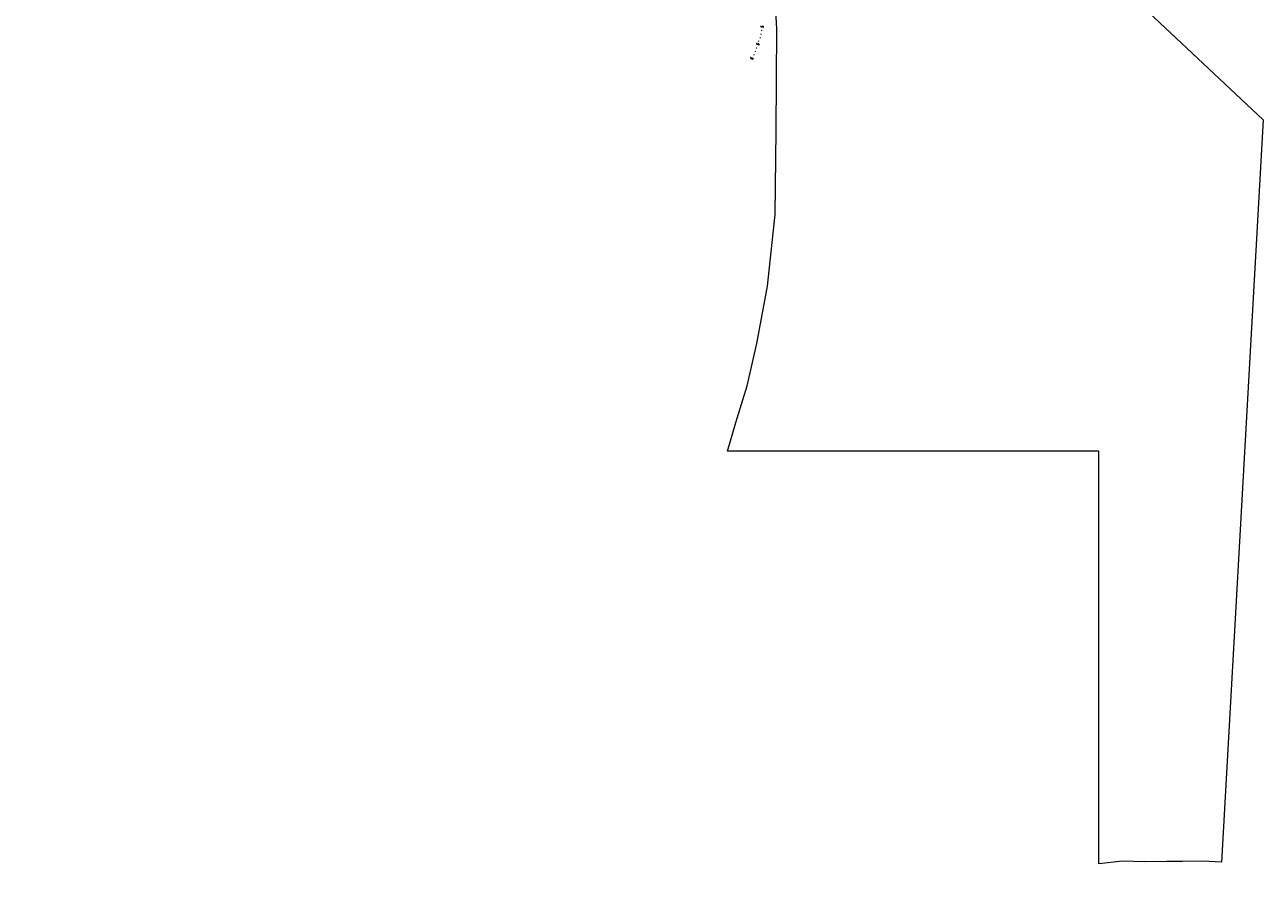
# Model space of a CAD drawing. Header units: millimetres. Extents: x 0 to 796729, y 0 to 9016813.
# Tile 1 of 17: x 764267 to 771033, y 8984802 to 8989559. Entities that reach past the tile are written whole.
import ezdxf

# ---------------------------------------------------------------- set-up
doc = ezdxf.new("R2010")
doc.units = ezdxf.units.MM
for name, color, linetype in [('COORD', 7, 'Continuous'), ('Estacas', 7, 'Continuous'), ('Predios del Estado', 5, 'Continuous'), ('Progresiva', 7, 'Continuous')]:
    doc.layers.add(name, color=color, linetype=linetype)
doc.styles.add('ROMANS', font='romans.shx', dxfattribs={"width": 0.75, "bigfont": 'bigfont.shx'})
doc.styles.get("Standard").update_dxf_attribs({"font": 'arial.ttf'})
doc.dimstyles.get("Standard").update_dxf_attribs({"dimtxt": 0.18, "dimasz": 0.18, "dimexe": 0.18, "dimexo": 0.0625, "dimgap": 0.09, "dimtad": 0, "dimtih": 1, "dimtoh": 1, "dimdec": 4, "dimzin": 0, "dimdsep": 46, "dimtxsty": 'Standard', "dimcen": 0.09, "dimadec": 0, "dimazin": 0, "dimtfac": 1, "dimtdec": 4, "dimtofl": 0, "dimtmove": 0, "dimatfit": 3, "dimfxl": 1, "dimtolj": 1, "dimtzin": 0, "dimarcsym": 0})

# ---------------------------------------------------------------- blocks, each defined once
blk = doc.blocks.new('*D6')
at = {"layer": 'COORD', "color": 0, "lineweight": -2, "transparency": 16777216}
blk.add_line((768000, 8991090.2), (768000, 8991114.8), dxfattribs=at)
at = {"layer": 'Defpoints', "color": 0, "transparency": 16777216}
for p in [(768000, 8991091.2), (768000, 8991090.2), (0, 662.3)]:
    blk.add_point(p, dxfattribs=at)
at = {"layer": 'COORD', "color": 0, "transparency": 16777216, "insert": (768003.6, 8991103.5), "char_height": 5, "attachment_point": 5, "rotation": 90}
blk.add_mtext('\\A1;768000', dxfattribs=at)
blk = doc.blocks.new('*D7')
at = {"layer": 'COORD', "color": 0, "lineweight": -2, "transparency": 16777216}
blk.add_line((768500, 8990453.3), (768500, 8990477.9), dxfattribs=at)
at = {"layer": 'Defpoints', "color": 0, "transparency": 16777216}
for p in [(768500, 8990454.2), (768500, 8990453.2), (0, 25.4)]:
    blk.add_point(p, dxfattribs=at)
at = {"layer": 'COORD', "color": 0, "transparency": 16777216, "insert": (768496.4, 8990466.5), "char_height": 5, "attachment_point": 5, "rotation": 90}
blk.add_mtext('\\A1;768500', dxfattribs=at)
blk = doc.blocks.new('*D8')
at = {"layer": 'COORD', "color": 0, "lineweight": -2, "transparency": 16777216}
blk.add_line((769000, 8990803.4), (769000, 8990828), dxfattribs=at)
at = {"layer": 'Defpoints', "color": 0, "transparency": 16777216}
for p in [(769000, 8990804.3), (769000, 8990803.3), (0, 375.5)]:
    blk.add_point(p, dxfattribs=at)
at = {"layer": 'COORD', "color": 0, "transparency": 16777216, "insert": (768996.4, 8990816.7), "char_height": 5, "attachment_point": 5, "rotation": 90}
blk.add_mtext('\\A1;769000', dxfattribs=at)
blk = doc.blocks.new('*D9')
at = {"layer": 'COORD', "color": 0, "lineweight": -2, "transparency": 16777216}
blk.add_line((769500, 8991153.5), (769500, 8991178.1), dxfattribs=at)
at = {"layer": 'Defpoints', "color": 0, "transparency": 16777216}
for p in [(769500, 8991154.4), (769500, 8991153.4), (0, 725.6)]:
    blk.add_point(p, dxfattribs=at)
at = {"layer": 'COORD', "color": 0, "transparency": 16777216, "insert": (769496.4, 8991166.8), "char_height": 5, "attachment_point": 5, "rotation": 90}
blk.add_mtext('\\A1;769500', dxfattribs=at)
blk = doc.blocks.new('*D10')
at = {"layer": 'COORD', "color": 0, "lineweight": -2, "transparency": 16777216}
blk.add_line((768413.3, 8990500), (768441.8, 8990500), dxfattribs=at)
at = {"layer": 'Defpoints', "color": 0, "transparency": 16777216}
for p in [(768413.2, 8990500), (768414.2, 8990500), (740.3, 0)]:
    blk.add_point(p, dxfattribs=at)
at = {"layer": 'COORD', "color": 0, "transparency": 16777216, "insert": (768428.5, 8990503.6), "char_height": 5, "attachment_point": 5}
blk.add_mtext('\\A1;8990500', dxfattribs=at)
blk = doc.blocks.new('*D11')
at = {"layer": 'COORD', "color": 0, "lineweight": -2, "transparency": 16777216}
blk.add_line((768063.2, 8991000), (768091.7, 8991000), dxfattribs=at)
at = {"layer": 'Defpoints', "color": 0, "transparency": 16777216}
for p in [(768063.1, 8991000), (768064.1, 8991000), (390.2, 0)]:
    blk.add_point(p, dxfattribs=at)
at = {"layer": 'COORD', "color": 0, "transparency": 16777216, "insert": (768078.4, 8991003.6), "char_height": 5, "attachment_point": 5}
blk.add_mtext('\\A1;8991000', dxfattribs=at)
blk = doc.blocks.new('*D12')
at = {"layer": 'COORD', "color": 0, "lineweight": -2, "transparency": 16777216}
blk.add_line((767713.1, 8991500), (767741.6, 8991500), dxfattribs=at)
at = {"layer": 'Defpoints', "color": 0, "transparency": 16777216}
for p in [(767713, 8991500), (767714, 8991500), (40.1, 0)]:
    blk.add_point(p, dxfattribs=at)
at = {"layer": 'COORD', "color": 0, "transparency": 16777216, "insert": (767728.3, 8991503.6), "char_height": 5, "attachment_point": 5}
blk.add_mtext('\\A1;8991500', dxfattribs=at)
blk = doc.blocks.new('*D13')
at = {"layer": 'COORD', "color": 0, "lineweight": -2, "transparency": 16777216}
blk.add_line((768305.3, 8992000), (768333.8, 8992000), dxfattribs=at)
at = {"layer": 'Defpoints', "color": 0, "transparency": 16777216}
for p in [(768305.2, 8992000), (768306.2, 8992000), (632.3, 0)]:
    blk.add_point(p, dxfattribs=at)
at = {"layer": 'COORD', "color": 0, "transparency": 16777216, "insert": (768320.5, 8991996.4), "char_height": 5, "attachment_point": 5}
blk.add_mtext('\\A1;8992000', dxfattribs=at)

msp = doc.modelspace()

# ---------------------------------------------------------------- linework, layer by layer
at = {"layer": 'Estacas', "linetype": 'Continuous', "lineweight": 13}
for p, q in [((768296.1, 8989526.6), (768292.1, 8989527.2)), ((768296.1, 8989526.6), (768292.1, 8989527.2)), ((768298.1, 8989546.7), (768294.1, 8989546.9)), ((768298.1, 8989546.7), (768294.1, 8989546.9)), ((768273.1, 8989449.7), (768269.3, 8989451)), ((768273.1, 8989449.7), (768269.3, 8989451)), ((768279.6, 8989468.6), (768275.8, 8989469.9)), ((768279.6, 8989468.6), (768275.8, 8989469.9)), ((768286.1, 8989487.5), (768282.3, 8989488.8)), ((768286.1, 8989487.5), (768282.3, 8989488.8)), ((768292, 8989506.8), (768288.1, 8989507.8)), ((768292, 8989506.8), (768288.1, 8989507.8)), ((768253.6, 8989393), (768249.8, 8989394.3)), ((768253.6, 8989393), (768249.8, 8989394.3)), ((768260.1, 8989411.9), (768256.3, 8989413.2)), ((768260.1, 8989411.9), (768256.3, 8989413.2)), ((768266.6, 8989430.8), (768262.8, 8989432.1)), ((768266.6, 8989430.8), (768262.8, 8989432.1)), ((768247.1, 8989374.1), (768243.3, 8989375.4)), ((768247.1, 8989374.1), (768243.3, 8989375.4))]:
    msp.add_line(p, q, dxfattribs=at)
at = {"layer": 'Predios del Estado', "lineweight": 13}
msp.add_lwpolyline([(769901, 8990102.2), (771032.7, 8989039.4), (770804.3, 8984988.5), (770702.6, 8984992.7), (770591.3, 8984991), (770504.3, 8984991), (770383.7, 8984990.2), (770264.7, 8984992.7), (770135.3, 8984978.4), (770135.3, 8987230.9), (768106, 8987230.9), (768152, 8987387.6), (768212.8, 8987588.2), (768267.1, 8987818.6), (768324.6, 8988132.1), (768366.4, 8988523.9), (768371.3, 8988980.2), (768376.1, 8989537.1), (768354.1, 8989921.2)], dxfattribs=at)

# ---------------------------------------------------------------- texts
at = {"layer": 'Progresiva', "color": 0, "lineweight": 13, "style": 'ROMANS', "width": 0.75}
for s, rotation, p in [('0+200', 355.98729, (768287.3, 8989547.6)), ('0+100', 341.0165, (768264, 8989454.4)), ('0+000', 341.0165, (768230.2, 8989376.4))]:
    msp.add_text(s, height=4, rotation=rotation, dxfattribs=at).set_placement(p)
at = {"layer": 'Progresiva', "color": 7, "lineweight": 13, "style": 'ROMANS', "width": 0.75}
msp.add_text('0+000', height=4, rotation=341.0165, dxfattribs=at).set_placement((768230.2, 8989376.4))

# ---------------------------------------------------------------- dimensions: what is measured, and where the dimension line sits
at = {"layer": 'COORD'}
for feature_location, offset, dtype, origin, override, picture, middle in [((768305.2, 8992000), (1, 0), 0, (632.3, 0), {"dimtxt": 5, "dimgap": 1, "dimtad": 4, "dimdec": 0}, '*D13', (768320.5, 8991996.4)), ((767713, 8991500), (1, 0), 0, (40.1, 0), {"dimtxt": 5, "dimgap": 1, "dimtad": 1, "dimdec": 0}, '*D12', (767728.3, 8991503.6)), ((769500, 8991153.4, 28.4), (0, 1), 1, (0, 725.6, 28.4), {"dimtxt": 5, "dimgap": 1, "dimtad": 1, "dimdec": 0}, '*D9', (769496.4, 8991166.8, 28.4)), ((768000, 8991090.2), (0, 1), 1, (0, 662.3), {"dimtxt": 5, "dimgap": 1, "dimtad": 4, "dimdec": 0}, '*D6', (768003.6, 8991103.5)), ((768063.1, 8991000), (1, 0), 0, (390.2, 0), {"dimtxt": 5, "dimgap": 1, "dimtad": 1, "dimdec": 0}, '*D11', (768078.4, 8991003.6)), ((769000, 8990803.3), (0, 1), 1, (0, 375.5), {"dimtxt": 5, "dimgap": 1, "dimtad": 1, "dimdec": 0}, '*D8', (768996.4, 8990816.7)), ((768500, 8990453.2), (0, 1), 1, (0, 25.4), {"dimtxt": 5, "dimgap": 1, "dimtad": 1, "dimdec": 0}, '*D7', (768496.4, 8990466.5)), ((768413.2, 8990500), (1, 0), 0, (740.3, 0), {"dimtxt": 5, "dimgap": 1, "dimtad": 1, "dimdec": 0}, '*D10', (768428.5, 8990503.6))]:
    dim = msp.add_ordinate_dim(feature_location=feature_location, offset=offset, dtype=dtype, origin=origin, dimstyle='Standard', override=override, dxfattribs=at)
    dim.commit()
    dim.dimension.update_dxf_attribs({"geometry": picture, "text_midpoint": middle})

doc.saveas('drawing.dxf')
